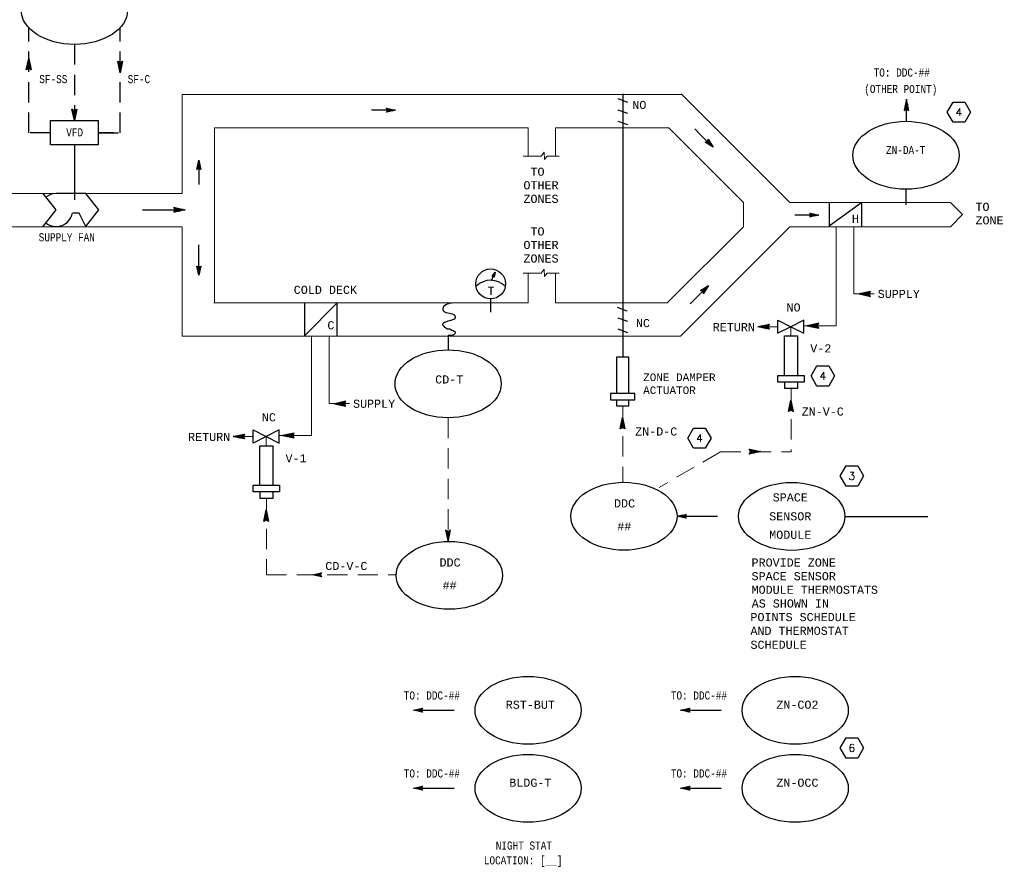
# Model space of a CAD drawing. Header units: inches. Extents: x 2.3 to 31, y 1.4 to 18.9.
# Tile 4 of 5: x 16.5 to 28.7, y 1.4 to 11.8. Entities that reach past the tile are written whole.
import ezdxf
from ezdxf.enums import TextEntityAlignment as Align

# ---------------------------------------------------------------- set-up
doc = ezdxf.new("R2010")
doc.units = ezdxf.units.IN
doc.header["$MEASUREMENT"] = 0
for name, pattern in [('DASHED', [0.75, 0.5, -0.25]), ('DASHED2', [0.375, 0.25, -0.125]), ('HIDDEN', [0.375, 0.25, -0.125])]:
    doc.linetypes.add(name, pattern=pattern)
doc.layers.get('0').update_dxf_attribs({"lineweight": 13})
for name, color, linetype, lineweight in [('G-Anno-Std-Text-Tag', 231, 'Continuous', 30), ('M-ANNO-SYMB', 6, 'Continuous', 30), ('M-ANNO-TEXT', 2, 'Continuous', 30), ('M-DIAG-GRPH', 6, 'Continuous', 13)]:
    doc.layers.add(name, color=color, linetype=linetype, lineweight=lineweight)
doc.styles.add('Annotative', font='simplex.shx', dxfattribs={"width": 0.85, "height": 0.125})
doc.styles.add('CONTROLTXT', font='monotxt.shx')

# ---------------------------------------------------------------- blocks, each defined once
blk = doc.blocks.new('_TagHexagon')
at = {"color": 0, "linetype": 'ByBlock', "flags": 128}
blk.add_lwpolyline([(-0.144, 0), (-0.072, 0.125), (0.072, 0.125), (0.144, 0), (0.072, -0.125), (-0.072, -0.125), (-0.144, 0)], close=True, dxfattribs=at)
at = {"color": 0, "style": 'Annotative'}
blk.add_attdef('TAGNUMBER', text='', height=0.0938, dxfattribs=at).set_placement((0, -0.047), align=Align.CENTER)

msp = doc.modelspace()

# ---------------------------------------------------------------- linework, layer by layer
at = {"layer": 'M-ANNO-SYMB', "linetype": 'HIDDEN'}
for p, q in [((16.634, 10.424), (16.634, 11.718)), ((17.761, 10.424), (17.761, 11.718)), ((17.197, 11.513), (17.197, 10.64)), ((16.903, 10.424), (16.634, 10.424)), ((17.682, 10.424), (17.491, 10.424)), ((17.491, 10.424), (17.761, 10.424))]:
    msp.add_line(p, q, dxfattribs=at)
at = {"layer": 'M-ANNO-SYMB', "linetype": 'Continuous'}
for p, q in [((16.604, 11.2), (16.634, 11.34)), ((16.646, 11.285), (16.616, 11.255)), ((16.644, 11.294), (16.619, 11.268)), ((16.642, 11.302), (16.622, 11.282)), ((16.653, 11.252), (16.622, 11.283)), ((16.65, 11.266), (16.624, 11.292)), ((16.64, 11.311), (16.625, 11.295)), ((16.647, 11.279), (16.626, 11.301)), ((16.639, 11.32), (16.628, 11.309)), ((16.644, 11.293), (16.628, 11.31)), ((16.642, 11.306), (16.63, 11.318)), ((16.637, 11.329), (16.631, 11.322)), ((16.639, 11.32), (16.632, 11.327)), ((16.635, 11.337), (16.633, 11.336)), ((16.636, 11.333), (16.633, 11.336)), ((16.634, 11.34), (16.664, 11.2)), ((17.731, 11.304), (17.761, 11.289)), ((17.761, 11.164), (17.731, 11.304)), ((17.732, 11.298), (17.736, 11.301)), ((17.733, 11.303), (17.78, 11.256)), ((17.733, 11.292), (17.778, 11.247)), ((17.734, 11.289), (17.743, 11.298)), ((17.736, 11.28), (17.75, 11.294)), ((17.738, 11.271), (17.757, 11.291)), ((17.74, 11.263), (17.771, 11.294)), ((17.741, 11.254), (17.79, 11.303)), ((17.743, 11.245), (17.788, 11.29)), ((17.755, 11.292), (17.782, 11.264)), ((17.791, 11.304), (17.761, 11.164)), ((17.761, 11.289), (17.791, 11.304)), ((17.766, 11.291), (17.784, 11.273)), ((17.773, 11.295), (17.786, 11.282)), ((17.78, 11.299), (17.788, 11.291)), ((17.787, 11.302), (17.79, 11.299)), ((16.634, 11.215), (16.604, 11.2)), ((16.654, 11.25), (16.605, 11.201)), ((16.608, 11.202), (16.605, 11.205)), ((16.652, 11.259), (16.607, 11.214)), ((16.615, 11.205), (16.607, 11.213)), ((16.622, 11.209), (16.609, 11.222)), ((16.65, 11.267), (16.61, 11.228)), ((16.629, 11.212), (16.611, 11.231)), ((16.648, 11.276), (16.613, 11.241)), ((16.64, 11.212), (16.613, 11.24)), ((16.662, 11.201), (16.615, 11.248)), ((16.662, 11.212), (16.617, 11.257)), ((16.659, 11.225), (16.618, 11.266)), ((16.656, 11.239), (16.62, 11.274)), ((16.655, 11.241), (16.624, 11.21)), ((16.664, 11.2), (16.634, 11.215)), ((16.657, 11.232), (16.638, 11.213)), ((16.659, 11.224), (16.645, 11.21)), ((16.661, 11.215), (16.652, 11.206)), ((16.663, 11.206), (16.659, 11.202)), ((17.736, 11.279), (17.777, 11.238)), ((17.739, 11.265), (17.775, 11.229)), ((17.742, 11.252), (17.773, 11.221)), ((17.745, 11.236), (17.785, 11.276)), ((17.745, 11.238), (17.771, 11.212)), ((17.747, 11.228), (17.782, 11.263)), ((17.748, 11.225), (17.769, 11.203)), ((17.749, 11.219), (17.779, 11.249)), ((17.751, 11.21), (17.776, 11.236)), ((17.751, 11.211), (17.767, 11.194)), ((17.753, 11.202), (17.773, 11.222)), ((17.753, 11.198), (17.765, 11.186)), ((17.755, 11.193), (17.77, 11.209)), ((17.756, 11.184), (17.767, 11.195)), ((17.756, 11.184), (17.763, 11.177)), ((17.758, 11.175), (17.764, 11.181)), ((17.759, 11.171), (17.762, 11.168)), ((17.76, 11.166), (17.762, 11.168)), ((23.891, 10.847), (24.01, 10.803)), ((23.951, 10.903), (23.951, 10.607)), ((27.447, 10.837), (27.417, 10.697)), ((27.434, 10.777), (27.455, 10.798)), ((27.436, 10.79), (27.453, 10.807)), ((27.439, 10.8), (27.459, 10.779)), ((27.477, 10.697), (27.447, 10.837)), ((17.167, 10.714), (17.197, 10.699)), ((17.197, 10.574), (17.167, 10.714)), ((17.169, 10.708), (17.173, 10.712)), ((17.17, 10.713), (17.217, 10.666)), ((17.17, 10.703), (17.215, 10.657)), ((17.171, 10.699), (17.18, 10.708)), ((17.173, 10.691), (17.187, 10.705)), ((17.173, 10.689), (17.213, 10.649)), ((17.174, 10.682), (17.194, 10.701)), ((17.176, 10.673), (17.208, 10.704)), ((17.176, 10.676), (17.211, 10.64)), ((17.178, 10.664), (17.227, 10.713)), ((17.18, 10.656), (17.224, 10.7)), ((17.182, 10.647), (17.221, 10.686)), ((17.191, 10.702), (17.219, 10.675)), ((17.227, 10.714), (17.197, 10.574)), ((17.197, 10.699), (17.227, 10.714)), ((17.202, 10.702), (17.221, 10.683)), ((17.21, 10.705), (17.223, 10.692)), ((17.217, 10.709), (17.225, 10.701)), ((17.224, 10.712), (17.226, 10.71)), ((21.042, 10.725), (21.043, 10.726)), ((21.042, 10.68), (21.043, 10.679)), ((21.048, 10.725), (21.085, 10.688)), ((21.048, 10.714), (21.057, 10.723)), ((21.048, 10.68), (21.085, 10.717)), ((21.048, 10.691), (21.057, 10.682)), ((21.053, 10.703), (21.071, 10.72)), ((21.053, 10.703), (21.071, 10.685)), ((21.069, 10.72), (21.099, 10.691)), ((21.069, 10.685), (21.099, 10.714)), ((21.091, 10.716), (21.113, 10.694)), ((21.091, 10.689), (21.113, 10.711)), ((21.112, 10.711), (21.127, 10.697)), ((21.112, 10.694), (21.127, 10.708)), ((21.134, 10.706), (21.14, 10.7)), ((21.134, 10.698), (21.14, 10.705)), ((23.891, 10.708), (24.01, 10.665)), ((27.417, 10.697), (27.447, 10.712)), ((27.418, 10.704), (27.422, 10.7)), ((27.419, 10.709), (27.464, 10.754)), ((27.419, 10.699), (27.466, 10.746)), ((27.42, 10.712), (27.429, 10.703)), ((27.422, 10.723), (27.462, 10.763)), ((27.422, 10.721), (27.436, 10.707)), ((27.424, 10.73), (27.443, 10.71)), ((27.425, 10.736), (27.461, 10.772)), ((27.425, 10.739), (27.457, 10.707)), ((27.427, 10.747), (27.476, 10.698)), ((27.428, 10.75), (27.459, 10.781)), ((27.429, 10.756), (27.473, 10.712)), ((27.431, 10.763), (27.457, 10.789)), ((27.431, 10.765), (27.471, 10.725)), ((27.433, 10.774), (27.468, 10.739)), ((27.435, 10.782), (27.465, 10.752)), ((27.437, 10.791), (27.462, 10.766)), ((27.44, 10.709), (27.468, 10.737)), ((27.447, 10.712), (27.477, 10.697)), ((27.452, 10.71), (27.47, 10.728)), ((27.459, 10.706), (27.472, 10.719)), ((27.466, 10.703), (27.474, 10.711)), ((27.473, 10.699), (27.476, 10.702)), ((17.179, 10.662), (17.21, 10.631)), ((17.182, 10.649), (17.208, 10.622)), ((17.184, 10.638), (17.219, 10.673)), ((17.184, 10.635), (17.206, 10.614)), ((17.186, 10.629), (17.216, 10.659)), ((17.187, 10.622), (17.204, 10.605)), ((17.188, 10.621), (17.213, 10.646)), ((17.189, 10.612), (17.21, 10.632)), ((17.19, 10.608), (17.202, 10.596)), ((17.191, 10.603), (17.207, 10.619)), ((17.193, 10.594), (17.204, 10.605)), ((17.193, 10.595), (17.2, 10.587)), ((17.195, 10.586), (17.201, 10.592)), ((17.196, 10.581), (17.198, 10.579)), ((17.197, 10.577), (17.198, 10.578)), ((23.891, 10.569), (24.01, 10.525)), ((24.97, 10.311), (24.97, 10.309)), ((24.982, 10.315), (24.982, 10.302)), ((24.993, 10.319), (24.993, 10.294)), ((24.993, 10.319), (25.018, 10.319)), ((24.997, 10.331), (25.01, 10.331)), ((25.002, 10.343), (25.003, 10.343)), ((25.005, 10.339), (25.005, 10.286)), ((25.017, 10.32), (25.017, 10.279)), ((17.197, 10.274), (17.197, 9.597)), ((24.974, 10.307), (25.026, 10.307)), ((24.992, 10.295), (25.034, 10.295)), ((25.01, 10.283), (25.041, 10.283)), ((25.029, 10.302), (25.029, 10.271)), ((25.029, 10.271), (25.049, 10.271)), ((25.041, 10.283), (25.041, 10.263)), ((25.047, 10.259), (25.057, 10.259)), ((25.053, 10.265), (25.053, 10.255)), ((18.726, 10.067), (18.733, 10.073)), ((18.735, 10.067), (18.728, 10.073)), ((18.708, 9.975), (18.707, 9.976)), ((18.708, 9.981), (18.745, 10.018)), ((18.719, 9.981), (18.71, 9.99)), ((18.712, 10.002), (18.742, 10.032)), ((18.73, 9.986), (18.713, 10.004)), ((18.753, 9.981), (18.716, 10.018)), ((18.717, 10.024), (18.739, 10.046)), ((18.748, 10.002), (18.719, 10.032)), ((18.722, 10.045), (18.736, 10.059)), ((18.744, 10.024), (18.722, 10.046)), ((18.739, 10.045), (18.725, 10.059)), ((18.73, 9.986), (18.748, 10.004)), ((18.742, 9.981), (18.751, 9.99)), ((18.753, 9.975), (18.754, 9.976)), ((27.44, 9.729), (27.44, 9.539)), ((16.806, 9.677), (16.968, 9.474)), ((17.337, 9.677), (16.973, 9.677)), ((17.499, 9.474), (17.337, 9.677)), ((16.968, 9.474), (16.806, 9.272)), ((17.337, 9.272), (17.499, 9.474)), ((18.037, 9.476), (18.482, 9.476)), ((18.118, 9.476), (18.563, 9.476)), ((18.438, 9.476), (18.423, 9.506)), ((18.423, 9.506), (18.563, 9.476)), ((18.423, 9.446), (18.438, 9.476)), ((18.563, 9.476), (18.423, 9.446)), ((18.473, 9.457), (18.424, 9.506)), ((18.425, 9.502), (18.428, 9.505)), ((18.425, 9.448), (18.472, 9.495)), ((18.429, 9.495), (18.437, 9.503)), ((18.432, 9.488), (18.445, 9.501)), ((18.465, 9.455), (18.433, 9.486)), ((18.447, 9.451), (18.433, 9.465)), ((18.435, 9.47), (18.463, 9.497)), ((18.435, 9.448), (18.48, 9.494)), ((18.436, 9.481), (18.454, 9.499)), ((18.456, 9.453), (18.436, 9.472)), ((18.482, 9.458), (18.438, 9.503)), ((18.449, 9.451), (18.489, 9.492)), ((18.491, 9.46), (18.451, 9.5)), ((18.462, 9.454), (18.498, 9.49)), ((18.5, 9.462), (18.465, 9.497)), ((18.476, 9.457), (18.507, 9.488)), ((18.508, 9.464), (18.478, 9.494)), ((18.489, 9.46), (18.515, 9.486)), ((18.517, 9.466), (18.492, 9.491)), ((18.503, 9.463), (18.524, 9.484)), ((18.526, 9.468), (18.505, 9.488)), ((18.516, 9.466), (18.533, 9.482)), ((18.534, 9.47), (18.519, 9.485)), ((18.53, 9.469), (18.541, 9.48)), ((18.543, 9.471), (18.532, 9.482)), ((18.543, 9.471), (18.55, 9.479)), ((18.552, 9.473), (18.546, 9.48)), ((18.557, 9.474), (18.559, 9.477)), ((18.561, 9.475), (18.559, 9.477)), ((26.493, 9.565), (26.493, 9.272)), ((17.256, 9.434), (17.175, 9.434)), ((17.337, 9.272), (17.256, 9.434)), ((18.43, 9.447), (18.426, 9.451)), ((18.438, 9.449), (18.429, 9.458)), ((26.256, 9.434), (26.258, 9.435)), ((26.256, 9.389), (26.258, 9.388)), ((26.262, 9.434), (26.299, 9.397)), ((26.262, 9.422), (26.271, 9.432)), ((26.262, 9.389), (26.299, 9.426)), ((26.262, 9.4), (26.271, 9.391)), ((26.268, 9.411), (26.285, 9.429)), ((26.268, 9.411), (26.285, 9.394)), ((26.283, 9.429), (26.313, 9.4)), ((26.283, 9.394), (26.313, 9.423)), ((26.305, 9.425), (26.327, 9.403)), ((26.305, 9.398), (26.327, 9.42)), ((26.326, 9.42), (26.341, 9.406)), ((26.326, 9.402), (26.341, 9.417)), ((26.348, 9.415), (26.355, 9.409)), ((26.348, 9.407), (26.355, 9.414)), ((18.708, 8.783), (18.707, 8.782)), ((18.708, 8.777), (18.745, 8.74)), ((18.719, 8.777), (18.71, 8.768)), ((18.712, 8.756), (18.742, 8.726)), ((18.73, 8.772), (18.713, 8.754)), ((18.753, 8.777), (18.716, 8.74)), ((18.717, 8.734), (18.739, 8.713)), ((18.748, 8.756), (18.719, 8.726)), ((18.744, 8.734), (18.722, 8.713)), ((18.73, 8.772), (18.748, 8.754)), ((18.742, 8.777), (18.751, 8.768)), ((18.753, 8.783), (18.754, 8.782)), ((18.722, 8.713), (18.736, 8.698)), ((18.739, 8.713), (18.725, 8.698)), ((18.726, 8.691), (18.733, 8.685)), ((18.735, 8.691), (18.728, 8.685)), ((22.342, 8.66), (22.379, 8.71)), ((22.357, 8.661), (22.342, 8.66)), ((22.371, 8.671), (22.343, 8.66)), ((22.372, 8.675), (22.346, 8.665)), ((22.348, 8.66), (22.346, 8.665)), ((22.351, 8.66), (22.348, 8.668)), ((22.372, 8.679), (22.35, 8.67)), ((22.354, 8.66), (22.35, 8.671)), ((22.37, 8.667), (22.352, 8.66)), ((22.373, 8.682), (22.353, 8.675)), ((22.359, 8.658), (22.353, 8.674)), ((22.365, 8.65), (22.355, 8.677)), ((22.374, 8.686), (22.357, 8.68)), ((22.367, 8.654), (22.357, 8.68)), ((22.366, 8.649), (22.357, 8.661)), ((22.369, 8.663), (22.358, 8.659)), ((22.375, 8.69), (22.36, 8.684)), ((22.369, 8.66), (22.36, 8.684)), ((22.368, 8.66), (22.36, 8.656)), ((22.37, 8.666), (22.362, 8.687)), ((22.368, 8.656), (22.362, 8.654)), ((22.376, 8.694), (22.364, 8.689)), ((22.371, 8.672), (22.364, 8.69)), ((22.367, 8.652), (22.365, 8.651)), ((22.379, 8.71), (22.366, 8.649)), ((22.377, 8.698), (22.367, 8.694)), ((22.372, 8.678), (22.367, 8.693)), ((22.374, 8.684), (22.369, 8.696)), ((22.377, 8.701), (22.371, 8.699)), ((22.375, 8.69), (22.371, 8.699)), ((22.376, 8.696), (22.373, 8.702)), ((24.934, 8.496), (24.976, 8.496)), ((24.935, 8.473), (24.935, 8.497)), ((24.947, 8.453), (24.947, 8.505)), ((24.952, 8.508), (24.983, 8.508)), ((24.959, 8.471), (24.959, 8.513)), ((24.971, 8.489), (24.971, 8.521)), ((24.971, 8.52), (24.991, 8.52)), ((24.983, 8.508), (24.983, 8.528)), ((24.989, 8.532), (24.999, 8.532)), ((24.995, 8.526), (24.995, 8.536)), ((24.912, 8.481), (24.912, 8.482)), ((24.915, 8.484), (24.968, 8.484)), ((24.924, 8.476), (24.924, 8.49)), ((24.935, 8.473), (24.96, 8.473)), ((24.939, 8.461), (24.952, 8.461)), ((24.943, 8.449), (24.945, 8.449)), ((27.002, 8.471), (26.862, 8.441)), ((26.862, 8.441), (27.002, 8.411)), ((26.865, 8.44), (26.866, 8.442)), ((26.869, 8.439), (26.867, 8.442)), ((26.874, 8.438), (26.88, 8.445)), ((26.883, 8.437), (26.875, 8.444)), ((26.882, 8.437), (26.893, 8.448)), ((26.896, 8.434), (26.884, 8.446)), ((26.891, 8.435), (26.907, 8.45)), ((26.91, 8.431), (26.893, 8.447)), ((26.9, 8.433), (26.92, 8.453)), ((26.923, 8.428), (26.902, 8.449)), ((26.909, 8.431), (26.934, 8.456)), ((26.937, 8.425), (26.91, 8.451)), ((26.917, 8.429), (26.947, 8.459)), ((26.95, 8.422), (26.919, 8.453)), ((26.926, 8.427), (26.961, 8.462)), ((26.964, 8.419), (26.928, 8.455)), ((26.935, 8.425), (26.974, 8.465)), ((26.977, 8.416), (26.937, 8.457)), ((26.944, 8.424), (26.988, 8.468)), ((26.991, 8.413), (26.945, 8.459)), ((26.952, 8.422), (27.001, 8.471)), ((27.001, 8.414), (26.954, 8.461)), ((26.961, 8.42), (26.992, 8.451)), ((26.99, 8.435), (26.963, 8.462)), ((26.97, 8.418), (26.989, 8.437)), ((26.99, 8.446), (26.971, 8.464)), ((26.979, 8.416), (26.993, 8.43)), ((26.993, 8.453), (26.98, 8.466)), ((26.987, 8.441), (27.002, 8.471)), ((27.002, 8.411), (26.987, 8.441)), ((26.987, 8.414), (26.996, 8.423)), ((26.997, 8.46), (26.989, 8.468)), ((26.996, 8.412), (27, 8.416)), ((27, 8.467), (26.998, 8.47)), ((20.03, 8.329), (20.03, 7.92)), ((23.883, 8.276), (24.002, 8.233)), ((23.891, 8.148), (24.01, 8.104)), ((23.951, 8.226), (23.951, 7.93)), ((23.891, 8.011), (24.01, 7.967)), ((25.616, 8.037), (25.756, 8.067)), ((25.756, 8.007), (25.616, 8.037)), ((25.619, 8.038), (25.62, 8.036)), ((25.623, 8.039), (25.62, 8.036)), ((25.627, 8.04), (25.634, 8.033)), ((25.636, 8.042), (25.629, 8.034)), ((25.636, 8.042), (25.647, 8.031)), ((25.65, 8.044), (25.638, 8.033)), ((25.645, 8.043), (25.661, 8.028)), ((25.663, 8.047), (25.646, 8.031)), ((25.654, 8.045), (25.674, 8.025)), ((25.677, 8.05), (25.655, 8.029)), ((25.662, 8.047), (25.688, 8.022)), ((25.69, 8.053), (25.664, 8.027)), ((25.671, 8.049), (25.701, 8.019)), ((25.704, 8.056), (25.673, 8.025)), ((25.68, 8.051), (25.715, 8.016)), ((25.717, 8.059), (25.681, 8.023)), ((25.688, 8.053), (25.728, 8.013)), ((25.731, 8.062), (25.69, 8.021)), ((25.697, 8.055), (25.742, 8.01)), ((25.744, 8.065), (25.699, 8.019)), ((25.706, 8.056), (25.755, 8.007)), ((25.755, 8.065), (25.708, 8.018)), ((25.715, 8.058), (25.746, 8.027)), ((25.744, 8.043), (25.716, 8.016)), ((25.723, 8.06), (25.743, 8.041)), ((25.743, 8.032), (25.725, 8.014)), ((25.732, 8.062), (25.746, 8.048)), ((25.747, 8.025), (25.734, 8.012)), ((25.756, 8.067), (25.741, 8.037)), ((25.741, 8.064), (25.75, 8.055)), ((25.741, 8.037), (25.756, 8.007)), ((25.751, 8.018), (25.743, 8.01)), ((25.75, 8.066), (25.753, 8.062)), ((25.754, 8.011), (25.751, 8.008)), ((26.365, 8.079), (26.225, 8.049)), ((26.225, 8.049), (26.365, 8.019)), ((26.228, 8.049), (26.229, 8.05)), ((26.232, 8.048), (26.23, 8.05)), ((26.237, 8.047), (26.243, 8.053)), ((26.245, 8.045), (26.238, 8.052)), ((26.245, 8.045), (26.256, 8.056)), ((26.259, 8.042), (26.247, 8.054)), ((26.254, 8.043), (26.27, 8.059)), ((26.272, 8.039), (26.256, 8.056)), ((26.263, 8.041), (26.283, 8.062)), ((26.286, 8.036), (26.264, 8.058)), ((26.272, 8.039), (26.297, 8.065)), ((26.299, 8.033), (26.273, 8.059)), ((26.28, 8.037), (26.31, 8.067)), ((26.313, 8.03), (26.282, 8.061)), ((26.289, 8.036), (26.324, 8.07)), ((26.326, 8.027), (26.291, 8.063)), ((26.298, 8.034), (26.337, 8.073)), ((26.34, 8.025), (26.299, 8.065)), ((26.306, 8.032), (26.351, 8.076)), ((26.354, 8.022), (26.308, 8.067)), ((26.315, 8.03), (26.364, 8.079)), ((26.364, 8.022), (26.317, 8.069)), ((26.324, 8.028), (26.355, 8.059)), ((26.353, 8.043), (26.326, 8.071)), ((26.333, 8.026), (26.352, 8.046)), ((26.353, 8.054), (26.334, 8.073)), ((26.341, 8.024), (26.356, 8.038)), ((26.356, 8.061), (26.343, 8.074)), ((26.35, 8.049), (26.365, 8.079)), ((26.365, 8.019), (26.35, 8.049)), ((26.35, 8.022), (26.359, 8.031)), ((26.36, 8.068), (26.352, 8.076)), ((26.359, 8.021), (26.363, 8.024)), ((26.363, 8.075), (26.361, 8.078)), ((25.862, 7.438), (26.186, 7.438)), ((25.862, 7.356), (25.862, 7.438)), ((26.186, 7.438), (26.186, 7.356)), ((25.943, 7.356), (25.862, 7.356)), ((26.186, 7.356), (25.943, 7.356)), ((25.943, 7.356), (25.943, 7.275)), ((26.105, 7.356), (26.105, 7.275)), ((26.105, 7.275), (25.943, 7.275)), ((20.539, 7.119), (20.399, 7.089)), ((20.399, 7.089), (20.539, 7.059)), ((20.402, 7.089), (20.403, 7.09)), ((20.406, 7.088), (20.403, 7.09)), ((20.41, 7.087), (20.417, 7.093)), ((20.419, 7.085), (20.412, 7.092)), ((20.419, 7.085), (20.43, 7.096)), ((20.433, 7.082), (20.421, 7.094)), ((20.428, 7.083), (20.444, 7.099)), ((20.446, 7.079), (20.43, 7.096)), ((20.437, 7.081), (20.457, 7.102)), ((20.46, 7.076), (20.438, 7.098)), ((20.445, 7.079), (20.471, 7.105)), ((20.473, 7.073), (20.447, 7.1)), ((20.454, 7.078), (20.484, 7.108)), ((20.487, 7.071), (20.456, 7.101)), ((20.463, 7.076), (20.498, 7.11)), ((20.5, 7.068), (20.465, 7.103)), ((20.472, 7.074), (20.511, 7.113)), ((20.514, 7.065), (20.473, 7.105)), ((20.48, 7.072), (20.525, 7.116)), ((20.527, 7.062), (20.482, 7.107)), ((20.489, 7.07), (20.538, 7.119)), ((20.538, 7.062), (20.491, 7.109)), ((20.498, 7.068), (20.529, 7.099)), ((20.527, 7.083), (20.5, 7.111)), ((20.507, 7.066), (20.526, 7.086)), ((20.527, 7.094), (20.508, 7.113)), ((20.515, 7.064), (20.53, 7.079)), ((20.53, 7.101), (20.517, 7.115)), ((20.524, 7.089), (20.539, 7.119)), ((20.539, 7.059), (20.524, 7.089)), ((20.524, 7.063), (20.533, 7.071)), ((20.534, 7.108), (20.526, 7.116)), ((20.533, 7.061), (20.537, 7.064)), ((20.537, 7.116), (20.535, 7.118)), ((19.153, 6.685), (19.293, 6.716)), ((19.293, 6.655), (19.153, 6.685)), ((19.155, 6.686), (19.157, 6.685)), ((19.159, 6.687), (19.157, 6.685)), ((19.164, 6.688), (19.17, 6.682)), ((19.173, 6.69), (19.166, 6.683)), ((19.173, 6.69), (19.184, 6.679)), ((19.186, 6.693), (19.175, 6.681)), ((19.182, 6.692), (19.197, 6.676)), ((19.2, 6.696), (19.183, 6.679)), ((19.19, 6.693), (19.211, 6.673)), ((19.213, 6.698), (19.192, 6.677)), ((19.199, 6.695), (19.224, 6.67)), ((19.227, 6.701), (19.201, 6.675)), ((19.208, 6.697), (19.238, 6.667)), ((19.24, 6.704), (19.209, 6.673)), ((19.216, 6.699), (19.251, 6.664)), ((19.254, 6.707), (19.218, 6.671)), ((19.225, 6.701), (19.265, 6.661)), ((19.267, 6.71), (19.227, 6.67)), ((19.234, 6.703), (19.278, 6.659)), ((19.281, 6.713), (19.236, 6.668)), ((19.243, 6.705), (19.292, 6.656)), ((19.291, 6.713), (19.244, 6.666)), ((19.251, 6.707), (19.283, 6.675)), ((19.281, 6.692), (19.253, 6.664)), ((19.26, 6.709), (19.28, 6.689)), ((19.28, 6.68), (19.262, 6.662)), ((19.269, 6.71), (19.283, 6.696)), ((19.284, 6.673), (19.271, 6.66)), ((19.293, 6.716), (19.278, 6.685)), ((19.278, 6.712), (19.287, 6.703)), ((19.278, 6.685), (19.293, 6.655)), ((19.286, 6.714), (19.29, 6.71)), ((19.902, 6.728), (19.762, 6.698)), ((19.762, 6.698), (19.902, 6.668)), ((19.765, 6.697), (19.766, 6.698)), ((19.769, 6.696), (19.766, 6.698)), ((19.773, 6.695), (19.78, 6.701)), ((19.782, 6.693), (19.775, 6.7)), ((19.782, 6.693), (19.793, 6.704)), ((19.796, 6.69), (19.784, 6.702)), ((19.791, 6.691), (19.807, 6.707)), ((19.809, 6.687), (19.793, 6.704)), ((19.8, 6.69), (19.82, 6.71)), ((19.823, 6.685), (19.801, 6.706)), ((19.808, 6.688), (19.834, 6.713)), ((19.836, 6.682), (19.81, 6.708)), ((19.817, 6.686), (19.847, 6.716)), ((19.85, 6.679), (19.819, 6.71)), ((19.826, 6.684), (19.861, 6.719)), ((19.863, 6.676), (19.828, 6.712)), ((19.835, 6.682), (19.874, 6.722)), ((19.877, 6.673), (19.836, 6.713)), ((19.843, 6.68), (19.888, 6.724)), ((19.89, 6.67), (19.845, 6.715)), ((19.852, 6.678), (19.901, 6.727)), ((19.901, 6.67), (19.854, 6.717)), ((19.861, 6.676), (19.892, 6.708)), ((19.89, 6.691), (19.862, 6.719)), ((19.87, 6.675), (19.889, 6.694)), ((19.89, 6.703), (19.871, 6.721)), ((19.878, 6.673), (19.892, 6.687)), ((19.893, 6.71), (19.88, 6.723)), ((19.887, 6.698), (19.902, 6.728)), ((19.902, 6.668), (19.887, 6.698)), ((19.887, 6.671), (19.896, 6.68)), ((19.897, 6.717), (19.889, 6.725)), ((19.896, 6.669), (19.9, 6.673)), ((19.9, 6.724), (19.897, 6.727)), ((19.287, 6.666), (19.279, 6.658)), ((19.291, 6.659), (19.288, 6.656)), ((25.509, 6.53), (25.649, 6.5)), ((25.524, 6.5), (25.509, 6.53)), ((25.649, 6.5), (25.509, 6.47)), ((25.509, 6.47), (25.524, 6.5)), ((25.559, 6.481), (25.51, 6.53)), ((25.511, 6.527), (25.514, 6.529)), ((25.511, 6.473), (25.558, 6.52)), ((25.516, 6.472), (25.512, 6.476)), ((25.515, 6.52), (25.523, 6.528)), ((25.524, 6.474), (25.516, 6.483)), ((25.518, 6.513), (25.532, 6.526)), ((25.551, 6.479), (25.519, 6.511)), ((25.533, 6.476), (25.519, 6.49)), ((25.521, 6.494), (25.549, 6.522)), ((25.521, 6.473), (25.566, 6.518)), ((25.522, 6.505), (25.54, 6.524)), ((25.542, 6.477), (25.523, 6.497)), ((25.568, 6.483), (25.524, 6.527)), ((25.535, 6.476), (25.575, 6.516)), ((25.577, 6.485), (25.537, 6.524)), ((25.548, 6.479), (25.584, 6.514)), ((25.586, 6.487), (25.551, 6.522)), ((25.562, 6.482), (25.593, 6.513)), ((25.594, 6.489), (25.564, 6.519)), ((25.575, 6.485), (25.601, 6.511)), ((25.603, 6.491), (25.578, 6.516)), ((25.589, 6.487), (25.61, 6.509)), ((25.612, 6.492), (25.591, 6.513)), ((25.602, 6.49), (25.619, 6.507)), ((25.621, 6.494), (25.605, 6.51)), ((25.616, 6.493), (25.628, 6.505)), ((25.629, 6.496), (25.618, 6.507)), ((25.629, 6.496), (25.636, 6.503)), ((25.638, 6.498), (25.632, 6.504)), ((25.643, 6.499), (25.645, 6.501)), ((25.647, 6.5), (25.645, 6.501)), ((19.399, 6.086), (19.723, 6.086)), ((19.399, 6.005), (19.399, 6.086)), ((19.723, 6.086), (19.723, 6.005)), ((19.48, 6.005), (19.399, 6.005)), ((19.723, 6.005), (19.48, 6.005)), ((19.48, 6.005), (19.48, 5.924)), ((19.642, 6.005), (19.642, 5.924)), ((19.642, 5.924), (19.48, 5.924)), ((24.64, 5.708), (24.633, 5.701)), ((24.64, 5.699), (24.633, 5.706)), ((24.661, 5.712), (24.647, 5.698)), ((24.661, 5.695), (24.647, 5.709)), ((24.683, 5.717), (24.66, 5.695)), ((24.683, 5.69), (24.66, 5.712)), ((24.704, 5.721), (24.674, 5.692)), ((24.704, 5.685), (24.674, 5.715)), ((24.725, 5.726), (24.688, 5.689)), ((24.725, 5.681), (24.688, 5.718)), ((24.72, 5.703), (24.702, 5.721)), ((24.72, 5.703), (24.702, 5.686)), ((24.725, 5.715), (24.716, 5.724)), ((24.731, 5.726), (24.73, 5.727)), ((24.725, 5.692), (24.716, 5.683)), ((24.731, 5.681), (24.73, 5.68)), ((21.769, 5.532), (21.799, 5.392)), ((21.799, 5.517), (21.769, 5.532)), ((21.818, 5.482), (21.769, 5.531)), ((21.773, 5.53), (21.77, 5.527)), ((21.78, 5.526), (21.772, 5.518)), ((21.817, 5.473), (21.772, 5.517)), ((21.787, 5.523), (21.774, 5.51)), ((21.815, 5.464), (21.775, 5.504)), ((21.794, 5.519), (21.776, 5.501)), ((21.805, 5.52), (21.778, 5.492)), ((21.813, 5.455), (21.778, 5.49)), ((21.827, 5.53), (21.78, 5.483)), ((21.827, 5.52), (21.781, 5.475)), ((21.811, 5.447), (21.781, 5.477)), ((21.824, 5.506), (21.783, 5.466)), ((21.809, 5.438), (21.784, 5.463)), ((21.821, 5.493), (21.785, 5.457)), ((21.818, 5.479), (21.787, 5.448)), ((21.82, 5.49), (21.789, 5.522)), ((21.815, 5.466), (21.789, 5.44)), ((21.799, 5.392), (21.829, 5.532)), ((21.829, 5.532), (21.799, 5.517)), ((21.822, 5.499), (21.803, 5.519)), ((21.824, 5.508), (21.81, 5.522)), ((21.826, 5.517), (21.817, 5.526)), ((21.828, 5.525), (21.824, 5.529)), ((21.807, 5.429), (21.787, 5.45)), ((21.805, 5.421), (21.79, 5.436)), ((21.812, 5.452), (21.791, 5.431)), ((21.809, 5.439), (21.793, 5.422)), ((21.804, 5.412), (21.793, 5.423)), ((21.806, 5.425), (21.795, 5.414)), ((21.802, 5.403), (21.795, 5.409)), ((21.804, 5.412), (21.796, 5.405)), ((21.801, 5.398), (21.798, 5.396)), ((21.8, 5.394), (21.798, 5.396)), ((20.149, 4.987), (20.143, 4.98)), ((20.149, 4.978), (20.143, 4.985)), ((20.171, 4.991), (20.157, 4.977)), ((20.171, 4.974), (20.157, 4.988)), ((20.192, 4.996), (20.17, 4.974)), ((20.192, 4.969), (20.17, 4.991)), ((20.214, 5), (20.184, 4.971)), ((20.214, 4.965), (20.184, 4.994)), ((20.235, 5.005), (20.198, 4.968)), ((20.235, 4.96), (20.198, 4.997)), ((20.23, 4.982), (20.212, 5)), ((20.23, 4.982), (20.212, 4.965)), ((20.235, 4.994), (20.226, 5.003)), ((20.241, 5.005), (20.24, 5.006)), ((20.235, 4.971), (20.226, 4.962)), ((20.241, 4.96), (20.24, 4.959)), ((21.436, 3.329), (21.414, 3.307)), ((21.436, 3.303), (21.414, 3.324)), ((21.458, 3.334), (21.428, 3.304)), ((21.458, 3.298), (21.428, 3.327)), ((21.479, 3.338), (21.442, 3.301)), ((21.479, 3.293), (21.442, 3.33)), ((21.474, 3.316), (21.456, 3.333)), ((21.474, 3.316), (21.456, 3.298)), ((21.479, 3.327), (21.47, 3.336)), ((21.479, 3.304), (21.47, 3.295)), ((21.485, 3.338), (21.484, 3.339)), ((21.485, 3.293), (21.484, 3.292)), ((24.684, 3.32), (24.677, 3.313)), ((24.684, 3.311), (24.677, 3.318)), ((24.705, 3.324), (24.691, 3.31)), ((24.705, 3.307), (24.691, 3.321)), ((24.726, 3.329), (24.704, 3.307)), ((24.726, 3.303), (24.704, 3.324)), ((24.748, 3.334), (24.718, 3.304)), ((24.748, 3.298), (24.718, 3.327)), ((24.769, 3.338), (24.732, 3.301)), ((24.769, 3.293), (24.732, 3.33)), ((24.764, 3.316), (24.746, 3.333)), ((24.764, 3.316), (24.746, 3.298)), ((24.769, 3.327), (24.76, 3.336)), ((24.769, 3.304), (24.76, 3.295)), ((24.775, 3.338), (24.774, 3.339)), ((24.775, 3.293), (24.774, 3.292)), ((21.436, 2.37), (21.414, 2.347)), ((21.436, 2.343), (21.414, 2.365)), ((21.458, 2.374), (21.428, 2.344)), ((21.458, 2.338), (21.428, 2.368)), ((21.479, 2.378), (21.442, 2.341)), ((21.479, 2.334), (21.442, 2.371)), ((21.474, 2.356), (21.456, 2.374)), ((21.474, 2.356), (21.456, 2.339)), ((21.479, 2.367), (21.47, 2.377)), ((21.479, 2.345), (21.47, 2.336)), ((21.485, 2.378), (21.484, 2.38)), ((21.485, 2.334), (21.484, 2.333)), ((24.684, 2.36), (24.677, 2.353)), ((24.684, 2.352), (24.677, 2.359)), ((24.705, 2.365), (24.691, 2.35)), ((24.705, 2.347), (24.691, 2.362)), ((24.726, 2.37), (24.704, 2.347)), ((24.726, 2.343), (24.704, 2.365)), ((24.748, 2.374), (24.718, 2.344)), ((24.748, 2.338), (24.718, 2.368)), ((24.769, 2.378), (24.732, 2.341)), ((24.769, 2.334), (24.732, 2.371)), ((24.764, 2.356), (24.746, 2.374)), ((24.764, 2.356), (24.746, 2.339)), ((24.769, 2.367), (24.76, 2.377)), ((24.769, 2.345), (24.76, 2.336)), ((24.775, 2.378), (24.774, 2.38)), ((24.775, 2.334), (24.774, 2.333))]:
    msp.add_line(p, q, dxfattribs=at)
at = {"layer": 'M-ANNO-SYMB'}
for p, q in [((27.447, 10.565), (27.447, 10.698)), ((23.951, 10.607), (23.951, 8.226)), ((22.333, 8.606), (22.354, 8.655)), ((21.8, 7.928), (21.8, 7.751)), ((23.951, 7.93), (23.951, 7.662)), ((26.041, 7.043), (25.992, 6.994)), ((26.039, 7.051), (25.995, 7.007)), ((26.037, 7.06), (25.998, 7.021)), ((26.036, 7.069), (26.001, 7.034)), ((26.049, 6.994), (26.002, 7.041)), ((26.034, 7.078), (26.004, 7.048)), ((26.049, 7.004), (26.004, 7.05)), ((26.047, 7.018), (26.006, 7.058)), ((26.032, 7.086), (26.007, 7.061)), ((26.044, 7.031), (26.008, 7.067)), ((26.03, 7.095), (26.009, 7.075)), ((26.041, 7.045), (26.01, 7.076)), ((26.028, 7.104), (26.012, 7.088)), ((26.038, 7.058), (26.012, 7.085)), ((26.035, 7.072), (26.014, 7.093)), ((26.026, 7.113), (26.015, 7.102)), ((26.032, 7.085), (26.015, 7.102)), ((26.029, 7.099), (26.017, 7.111)), ((26.024, 7.121), (26.018, 7.115)), ((26.026, 7.112), (26.019, 7.12)), ((26.023, 7.13), (26.021, 7.129)), ((26.023, 7.126), (26.021, 7.128)), ((23.949, 6.918), (23.948, 6.916)), ((23.95, 6.913), (23.948, 6.916)), ((25.996, 6.995), (25.993, 6.997)), ((26.003, 6.998), (25.995, 7.006)), ((26.01, 7.002), (25.997, 7.015)), ((26.017, 7.005), (25.999, 7.024)), ((26.028, 7.005), (26, 7.032)), ((26.043, 7.034), (26.012, 7.003)), ((26.045, 7.025), (26.026, 7.006)), ((26.047, 7.016), (26.033, 7.002)), ((26.049, 7.008), (26.04, 6.999)), ((26.051, 6.999), (26.047, 6.995)), ((23.968, 6.83), (23.919, 6.781)), ((23.929, 6.786), (23.921, 6.794)), ((23.966, 6.839), (23.922, 6.795)), ((23.936, 6.789), (23.923, 6.802)), ((23.964, 6.848), (23.925, 6.808)), ((23.944, 6.793), (23.925, 6.811)), ((23.962, 6.856), (23.927, 6.822)), ((23.955, 6.792), (23.927, 6.82)), ((23.976, 6.782), (23.929, 6.828)), ((23.96, 6.865), (23.93, 6.835)), ((23.976, 6.792), (23.931, 6.837)), ((23.958, 6.874), (23.933, 6.849)), ((23.973, 6.805), (23.933, 6.846)), ((23.97, 6.819), (23.935, 6.855)), ((23.957, 6.883), (23.936, 6.862)), ((23.967, 6.832), (23.936, 6.863)), ((23.964, 6.846), (23.938, 6.872)), ((23.97, 6.821), (23.938, 6.79)), ((23.955, 6.891), (23.939, 6.876)), ((23.962, 6.859), (23.94, 6.881)), ((23.953, 6.9), (23.942, 6.889)), ((23.959, 6.873), (23.942, 6.89)), ((23.956, 6.886), (23.944, 6.898)), ((23.951, 6.909), (23.945, 6.903)), ((23.953, 6.9), (23.946, 6.907)), ((23.972, 6.813), (23.952, 6.793)), ((23.973, 6.804), (23.959, 6.79)), ((23.975, 6.795), (23.966, 6.786)), ((23.922, 6.782), (23.92, 6.785)), ((23.977, 6.786), (23.973, 6.783)), ((19.574, 5.708), (19.535, 5.669)), ((19.572, 5.717), (19.538, 5.682)), ((19.571, 5.726), (19.541, 5.696)), ((19.569, 5.735), (19.543, 5.709)), ((19.583, 5.666), (19.543, 5.707)), ((19.581, 5.68), (19.545, 5.715)), ((19.567, 5.743), (19.546, 5.723)), ((19.578, 5.693), (19.547, 5.724)), ((19.565, 5.752), (19.549, 5.736)), ((19.575, 5.707), (19.549, 5.733)), ((19.572, 5.72), (19.55, 5.742)), ((19.563, 5.761), (19.552, 5.75)), ((19.569, 5.734), (19.552, 5.751)), ((19.566, 5.747), (19.554, 5.759)), ((19.561, 5.77), (19.555, 5.763)), ((19.563, 5.761), (19.556, 5.768)), ((19.559, 5.778), (19.558, 5.777)), ((19.56, 5.774), (19.558, 5.777)), ((19.578, 5.691), (19.529, 5.642)), ((19.533, 5.643), (19.53, 5.646)), ((19.576, 5.7), (19.532, 5.655)), ((19.54, 5.646), (19.532, 5.654)), ((19.547, 5.65), (19.534, 5.663)), ((19.554, 5.653), (19.535, 5.672)), ((19.565, 5.653), (19.537, 5.681)), ((19.586, 5.642), (19.539, 5.689)), ((19.586, 5.653), (19.541, 5.698)), ((19.58, 5.682), (19.549, 5.651)), ((19.582, 5.673), (19.562, 5.654)), ((19.584, 5.665), (19.57, 5.651)), ((19.586, 5.656), (19.577, 5.647)), ((19.587, 5.647), (19.584, 5.643))]:
    msp.add_line(p, q, dxfattribs=at)
at = {"layer": 'M-ANNO-SYMB', "linetype": 'DASHED'}
for p, q in [((22.324, 8.377), (22.324, 8.216)), ((24.62, 5.703), (25.377, 5.703)), ((21.374, 3.316), (22.131, 3.315)), ((24.664, 3.316), (25.421, 3.315)), ((21.374, 2.356), (22.131, 2.356)), ((24.664, 2.356), (25.421, 2.356))]:
    msp.add_line(p, q, dxfattribs=at)
at = {"layer": 'M-ANNO-SYMB', "flags": 128}
for points in [[(21.153, 10.703), (21.004, 10.703), (20.855, 10.703)], [(25.064, 10.249), (24.915, 10.397), (24.84, 10.472)], [(18.73, 10.086), (18.73, 9.937), (18.73, 9.788)], [(26.367, 9.411), (26.218, 9.411), (26.07, 9.411)], [(18.73, 8.672), (18.73, 8.821), (18.73, 9.044)], [(25.006, 8.543), (24.857, 8.394), (24.782, 8.319)], [(24.025, 7.213), (24.025, 7.662), (23.876, 7.662), (23.876, 7.213)], [(23.876, 7.138), (23.876, 7.063), (24.025, 7.063), (24.025, 7.138), (24.1, 7.138), (24.1, 7.213), (23.801, 7.213), (23.801, 7.138), (24.025, 7.138)]]:
    msp.add_lwpolyline(points, dxfattribs=at)
at = {"layer": 'M-ANNO-SYMB', "linetype": 'Continuous', "flags": 128}
for points in [[(26.898, 9.565), (26.493, 9.276)], [(26.898, 9.272), (26.898, 9.565)], [(20.435, 7.92), (20.435, 8.329), (20.03, 7.924)], [(21.845, 8.329), (21.844, 8.328), (21.829, 8.327), (21.819, 8.325), (21.803, 8.32), (21.787, 8.316), (21.771, 8.307), (21.754, 8.295), (21.743, 8.285), (21.738, 8.272), (21.735, 8.261), (21.735, 8.247), (21.74, 8.238), (21.746, 8.23), (21.758, 8.22), (21.774, 8.212), (21.795, 8.207), (21.819, 8.204), (21.835, 8.199), (21.853, 8.194), (21.863, 8.188), (21.876, 8.183), (21.884, 8.171), (21.887, 8.163), (21.887, 8.155), (21.886, 8.145), (21.881, 8.133), (21.871, 8.124), (21.853, 8.121), (21.835, 8.115), (21.816, 8.108), (21.798, 8.105), (21.78, 8.099), (21.767, 8.094), (21.754, 8.089), (21.743, 8.082), (21.74, 8.076), (21.733, 8.068), (21.733, 8.061), (21.732, 8.06), (21.738, 8.051), (21.746, 8.042), (21.754, 8.032), (21.767, 8.026), (21.787, 8.012), (21.8, 8.012), (21.823, 8.009), (21.848, 7.996), (21.861, 7.991), (21.876, 7.983), (21.886, 7.975), (21.887, 7.969), (21.889, 7.959), (21.884, 7.948), (21.873, 7.94), (21.86, 7.931), (21.845, 7.93), (21.832, 7.928), (21.823, 7.928), (21.814, 7.928), (21.808, 7.928), (21.8, 7.928)], [(26.022, 8.037), (26.184, 7.956), (26.184, 8.118), (26.022, 8.037), (25.86, 7.956), (25.86, 8.118), (26.022, 8.037)], [(25.943, 7.438), (25.943, 7.924), (26.105, 7.924), (26.105, 7.438)], [(19.559, 6.685), (19.721, 6.604), (19.721, 6.767), (19.559, 6.685), (19.397, 6.604), (19.397, 6.767), (19.559, 6.685)], [(19.48, 6.086), (19.48, 6.572), (19.642, 6.572), (19.642, 6.086)]]:
    msp.add_lwpolyline(points, dxfattribs=at)
at = {"layer": 'M-ANNO-SYMB'}
msp.add_lwpolyline([(26.686, 5.702), (27.71, 5.702)], dxfattribs=at)
msp.add_circle((22.324, 8.564), 0.184, dxfattribs=at)
at = {"layer": 'M-ANNO-SYMB', "linetype": 'Continuous'}
for radius, start, end in [(0.202, 90, 128.7046), (0.203, 231.2954, 348.4654)]:
    msp.add_arc((16.971, 9.473), radius, start, end, dxfattribs=at)
at = {"layer": 'M-ANNO-SYMB'}
msp.add_arc((22.324, 8.354), 0.255, 44.3692, 134.3247, dxfattribs=at)
for centre, major_axis in [((17.197, 11.931), (0.655, 0)), ((27.441, 10.147), (0.655, 0)), ((21.8, 7.334), (0.654, 0)), ((23.966, 5.704), (0.654, 0)), ((26.032, 5.702), (0.654, 0)), ((21.815, 4.976), (0.654, 0)), ((22.786, 3.315), (0.654, 0)), ((26.076, 3.315), (0.654, 0)), ((22.786, 2.355), (0.654, 0)), ((26.076, 2.355), (0.654, 0))]:
    msp.add_ellipse(centre, major_axis=major_axis, ratio=0.638644, dxfattribs=at)
at = {"layer": 'M-ANNO-SYMB', "linetype": 'Continuous'}
for points in [[(21.041, 10.726), (21.153, 10.703), (21.041, 10.679), (21.053, 10.703)], [(16.903, 10.574), (17.491, 10.574), (17.491, 10.274), (16.903, 10.274)], [(25.002, 10.344), (25.064, 10.249), (24.968, 10.31), (24.993, 10.319)], [(18.706, 9.974), (18.73, 10.086), (18.754, 9.974), (18.73, 9.986)], [(26.256, 9.435), (26.367, 9.411), (26.256, 9.388), (26.268, 9.411)], [(18.754, 8.784), (18.73, 8.672), (18.706, 8.784), (18.73, 8.772)], [(24.91, 8.481), (25.006, 8.543), (24.944, 8.447), (24.935, 8.473)], [(24.732, 5.68), (24.62, 5.703), (24.732, 5.727), (24.72, 5.703)], [(20.242, 4.959), (20.13, 4.982), (20.242, 5.006), (20.23, 4.982)], [(21.486, 3.292), (21.374, 3.316), (21.486, 3.34), (21.474, 3.316)], [(24.776, 3.292), (24.664, 3.316), (24.776, 3.34), (24.764, 3.316)], [(21.486, 2.332), (21.374, 2.356), (21.486, 2.38), (21.474, 2.356)], [(24.776, 2.332), (24.664, 2.356), (24.776, 2.38), (24.764, 2.356)]]:
    msp.add_3dface(points, dxfattribs=at)
at = {"layer": 'M-ANNO-SYMB'}
for points in [[(25.992, 6.993), (26.022, 7.133), (26.052, 6.993), (26.022, 7.008)], [(23.919, 6.78), (23.949, 6.92), (23.979, 6.78), (23.949, 6.795)], [(19.529, 5.641), (19.559, 5.781), (19.589, 5.641), (19.559, 5.656)]]:
    msp.add_3dface(points, dxfattribs=at)
at = {"layer": 'M-DIAG-GRPH'}
for p, q in [((18.526, 9.677), (18.526, 10.895)), ((22.787, 10.137), (22.787, 10.486)), ((23.121, 10.137), (23.121, 10.486)), ((18.526, 9.268), (18.526, 7.92)), ((22.787, 8.329), (22.787, 8.696)), ((23.121, 8.329), (23.121, 8.696))]:
    msp.add_line(p, q, dxfattribs=at)
at = {"layer": 'M-DIAG-GRPH', "linetype": 'Continuous'}
for p, q in [((26.011, 9.565), (24.672, 10.904)), ((27.988, 9.565), (26.011, 9.565)), ((28.137, 9.417), (27.988, 9.565)), ((27.988, 9.267), (28.137, 9.417)), ((24.664, 7.92), (26.011, 9.267)), ((26.011, 9.267), (27.988, 9.267))]:
    msp.add_line(p, q, dxfattribs=at)
at = {"layer": 'M-DIAG-GRPH', "color": 6, "linetype": 'Continuous'}
for p, q in [((18.924, 10.486), (18.924, 8.329)), ((22.787, 10.486), (18.924, 10.486)), ((24.517, 10.486), (23.121, 10.486)), ((18.526, 9.268), (9.182, 9.268)), ((25.86, 8.037), (25.639, 8.037)), ((26.022, 7.924), (26.022, 8.037)), ((24.664, 7.92), (18.526, 7.92)), ((19.397, 6.685), (19.176, 6.685)), ((19.559, 6.572), (19.559, 6.685))]:
    msp.add_line(p, q, dxfattribs=at)
at = {"layer": 'M-DIAG-GRPH', "color": 6, "linetype": 'DASHED2'}
msp.add_line((26.024, 7.275), (26.024, 6.495), dxfattribs=at)
at = {"layer": 'M-DIAG-GRPH', "color": 6, "linetype": 'HIDDEN'}
for p, q in [((23.951, 7.063), (23.951, 6.122)), ((25.156, 6.495), (24.399, 6.059)), ((25.156, 6.495), (26.024, 6.495)), ((19.561, 5.924), (19.561, 4.982))]:
    msp.add_line(p, q, dxfattribs=at)
at = {"layer": 'M-DIAG-GRPH', "linetype": 'HIDDEN'}
for p, q in [((21.8, 6.916), (21.8, 5.394)), ((19.561, 4.982), (21.161, 4.982))]:
    msp.add_line(p, q, dxfattribs=at)
at = {"layer": 'M-DIAG-GRPH', "color": 6, "linetype": 'Continuous', "flags": 128}
for points in [[(18.526, 10.895), (24.681, 10.895)], [(10.27, 9.677), (18.526, 9.677)], [(26.581, 9.272), (26.581, 8.049), (26.181, 8.049)], [(26.796, 9.272), (26.796, 8.442), (27.049, 8.442)], [(18.913, 8.329), (22.787, 8.329)], [(23.121, 8.329), (24.5, 8.329)], [(20.118, 7.92), (20.118, 6.698), (19.718, 6.698)], [(20.333, 7.92), (20.333, 7.09), (20.586, 7.09)]]:
    msp.add_lwpolyline(points, dxfattribs=at)
at = {"layer": 'M-DIAG-GRPH', "linetype": 'Continuous', "flags": 128}
for points in [[(24.5, 8.329), (25.438, 9.267), (25.438, 9.565), (24.517, 10.486)], [(23.17, 10.137), (23.021, 10.137), (22.987, 10.097), (22.982, 10.187), (22.947, 10.137), (22.723, 10.137)], [(23.17, 8.696), (23.021, 8.696), (22.987, 8.656), (22.982, 8.746), (22.947, 8.696), (22.723, 8.696)]]:
    msp.add_lwpolyline(points, dxfattribs=at)

# ---------------------------------------------------------------- block references
at = {"layer": 'G-Anno-Std-Text-Tag'}
ref = msp.add_blockref('_TagHexagon', (28.092, 10.678), dxfattribs=at)
ref.add_attrib('TAGNUMBER', '4', dxfattribs={"layer": '0', "color": 0, "transparency": 16777216, "height": 0.0938, "style": 'Annotative'}).set_placement((28.092, 10.631), align=Align.CENTER)
ref = msp.add_blockref('_TagHexagon', (26.416, 7.431), dxfattribs=at)
ref.add_attrib('TAGNUMBER', '4', dxfattribs={"layer": '0', "color": 0, "transparency": 16777216, "height": 0.0938, "style": 'Annotative'}).set_placement((26.416, 7.384), align=Align.CENTER)
ref = msp.add_blockref('_TagHexagon', (24.896, 6.665), dxfattribs=at)
ref.add_attrib('TAGNUMBER', '4', dxfattribs={"layer": '0', "color": 0, "transparency": 16777216, "height": 0.0938, "style": 'Annotative'}).set_placement((24.896, 6.618), align=Align.CENTER)
ref = msp.add_blockref('_TagHexagon', (26.774, 6.2), dxfattribs=at)
ref.add_attrib('TAGNUMBER', '3', dxfattribs={"layer": '0', "color": 0, "transparency": 16777216, "height": 0.0938, "style": 'Annotative'}).set_placement((26.774, 6.153), align=Align.CENTER)
ref = msp.add_blockref('_TagHexagon', (26.774, 2.852), dxfattribs=at)
ref.add_attrib('TAGNUMBER', '6', dxfattribs={"layer": '0', "color": 0, "transparency": 16777216, "height": 0.0938, "style": 'Annotative'}).set_placement((26.774, 2.805), align=Align.CENTER)

# ---------------------------------------------------------------- texts
at = {"layer": 'M-ANNO-TEXT', "style": 'CONTROLTXT', "width": 0.8}
for s, p in [('TO: DDC-##', (27.042, 11.116)), ('(OTHER POINT)', (26.926, 10.913))]:
    msp.add_text(s, height=0.1, dxfattribs=at).set_placement(p)
for s, p in [('SF-SS', (16.764, 11.135)), ('SF-C', (17.853, 11.135)), ('VFD', (17.096, 10.48))]:
    msp.add_text(s, height=0.1, dxfattribs=at).set_placement(p, align=Align.TOP_LEFT)
at = {"layer": 'M-ANNO-TEXT', "linetype": 'Continuous', "style": 'CONTROLTXT', "width": 0.8}
for s, p in [('ZN-DA-T', (27.437, 10.162)), ('SUPPLY FAN', (17.103, 9.088)), ('TO: DDC-##', (21.6, 3.448)), ('TO: DDC-##', (24.89, 3.448)), ('TO: DDC-##', (21.6, 2.488)), ('TO: DDC-##', (24.89, 2.488))]:
    msp.add_text(s, height=0.1, dxfattribs=at).set_placement(p, align=Align.CENTER)
at = {"layer": 'M-ANNO-TEXT', "linetype": 'Continuous', "style": 'CONTROLTXT'}
for s, height, p in [('H', 0.1, (26.774, 9.315)), ('SUPPLY', 0.1, (27.092, 8.391)), ('NO', 0.1, (25.969, 8.224)), ('C', 0.1, (20.313, 8.005)), ('RETURN', 0.1, (25.06, 7.982)), ('V-2', 0.1, (26.261, 7.72)), ('ZONE DAMPER', 0.09363, (24.203, 7.368)), ('ACTUATOR', 0.0936, (24.203, 7.208)), ('SUPPLY', 0.1, (20.629, 7.039)), ('NC', 0.1, (19.506, 6.872)), ('RETURN', 0.1, (18.597, 6.63)), ('V-1', 0.1, (19.797, 6.368))]:
    msp.add_text(s, height=height, dxfattribs=at).set_placement(p)
at = {"layer": 'M-ANNO-TEXT', "style": 'CONTROLTXT'}
for s, p in [('T', (22.285, 8.429)), ('PROVIDE ZONE ', (25.538, 5.084)), ('SPACE SENSOR ', (25.538, 4.916)), ('MODULE THERMOSTATS', (25.538, 4.749)), ('AS SHOWN IN ', (25.54, 4.58)), ('POINTS SCHEDULE', (25.524, 4.413)), ('AND THERMOSTAT', (25.524, 4.244)), ('SCHEDULE', (25.525, 4.072))]:
    msp.add_text(s, height=0.1, dxfattribs=at).set_placement(p)
at = {"layer": 'M-ANNO-TEXT', "linetype": 'Continuous', "style": 'CONTROLTXT'}
for s, p in [('CD-T', (21.814, 7.338)), ('ZN-V-C', (26.415, 6.943)), ('DDC', (23.974, 5.812)), ('##', (23.97, 5.53)), ('CD-V-C', (20.547, 5.042)), ('DDC', (21.824, 5.085)), ('##', (21.819, 4.803))]:
    msp.add_text(s, height=0.1, dxfattribs=at).set_placement(p, align=Align.CENTER)
for s, p in [('SPACE', (26.015, 5.936)), ('SENSOR', (26.015, 5.703)), ('MODULE', (26.015, 5.476)), ('RST-BUT', (22.813, 3.384)), ('ZN-CO2', (26.103, 3.384)), ('BLDG-T', (22.813, 2.424)), ('ZN-OCC', (26.103, 2.424))]:
    msp.add_text(s, height=0.1, dxfattribs=at).set_placement(p, align=Align.MIDDLE_CENTER)
at = {"layer": 'M-ANNO-TEXT', "linetype": 'Continuous', "style": 'CONTROLTXT', "width": 0.8}
for s, height, p in [('NIGHT STAT', 0.1, (22.387, 1.6)), ('LOCATION: [__]', 0.10003, (22.24, 1.418))]:
    msp.add_text(s, height=height, dxfattribs=at).set_placement(p)
at = {"layer": 'M-ANNO-TEXT', "linetype": 'Continuous', "char_height": 0.1, "attachment_point": 1, "style": 'CONTROLTXT'}
for s, insert, width in [('NO', (24.069, 10.817), 0.81008), (' TO OTHER ZONES', (22.728, 9.995), 0.72856), ('TO\\PZONE', (28.296, 9.563), 0.79217), (' TO OTHER ZONES', (22.728, 9.26), 0.72856), ('COLD DECK', (19.899, 8.541), 0.87864), ('NC', (24.114, 8.132), 0.72842), ('ZN-D-C', (24.104, 6.797), 0.3236)]:
    msp.add_mtext(s, dxfattribs=dict(at, insert=insert, width=width))

doc.saveas('drawing.dxf')
